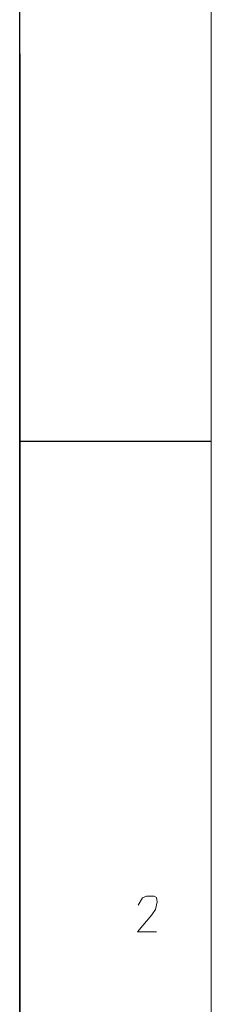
# Model space of a CAD drawing. Extents: x 0 to 841, y 0 to 594.
# Tile 36 of 88: x 821 to 836, y 104 to 182. Entities that reach past the tile are written whole.
import ezdxf

# ---------------------------------------------------------------- set-up
doc = ezdxf.new("R2010")
doc.units = 0

msp = doc.modelspace()

# ---------------------------------------------------------------- linework, layer by layer
at = {"lineweight": 13}
msp.add_line((836, 589), (836, 5.105), dxfattribs=at)
at = {"color": 7, "lineweight": 25}
for p, q in [((821, 20), (821, 574)), ((821, 178.972), (821, 20))]:
    msp.add_line(p, q, dxfattribs=at)
at = {"color": 7, "lineweight": 25, "ltscale": 0.375}
msp.add_line((821, 148.6), (836, 148.6), dxfattribs=at)
at = {"color": 7, "lineweight": 13}
msp.add_lwpolyline([(831.7, 110.135), (830.23, 110.135), (831.35, 111.465), (831.63, 111.885), (831.77, 112.48), (831.7, 112.83), (831.525, 112.935), (830.93, 112.935), (830.615, 112.795), (830.265, 112.235)], dxfattribs=at)

doc.saveas('drawing.dxf')
